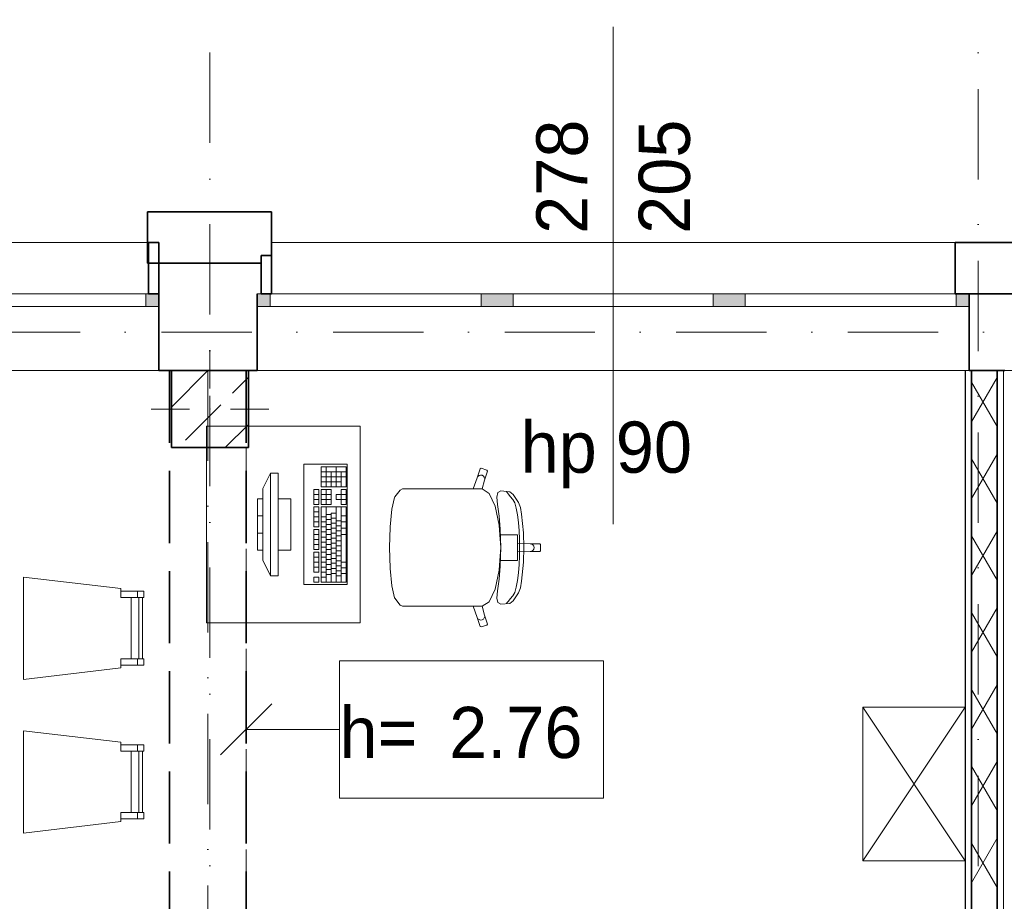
# Model space of a CAD drawing. Header units: millimetres. Extents: x -34676 to 172266, y 39940 to 476087.
# Tile 177 of 256: x 34097 to 37943, y 354719 to 358161. Entities that reach past the tile are written whole.
import ezdxf

# ---------------------------------------------------------------- set-up
doc = ezdxf.new("R2010")
doc.units = ezdxf.units.MM
doc.header["$MEASUREMENT"] = 0
doc.linetypes.add('Krawędzie ukryte', pattern=[3.912222, 2.822222, -1.09])
doc.linetypes.add('Kropki i Kreski', pattern=[6.702778, 3.527778, -1.763889, 0, -1.411111])
for name, color, linetype in [('#podkład', 252, 'Continuous'), ('- A - ocieplenie', 7, 'Continuous'), ('Konstrukcja - Belki', 7, 'Continuous'), ('Konstrukcja - Siatka mod', 7, 'Continuous'), ('Konstrukcja - Stropy', 7, 'Continuous'), ('Konstrukcja - Słupy', 7, 'Continuous'), ('Konstrukcja - Ściany działowe', 7, 'Continuous'), ('Konstrukcja - Ściany nośne wew..P', 7, 'Continuous'), ('Konstrukcja - Ściany zewnętrzne', 7, 'Continuous'), ('Okna Archicada', 7, 'Continuous'), ('Opisy - Etykiety', 7, 'Continuous'), ('Wnętrze - Umeblowanie', 7, 'Continuous'), ('Znaczniki okien Archicada', 7, 'Continuous')]:
    doc.layers.add(name, color=color, linetype=linetype)
doc.styles.add('MtXpl_Arial3', font='txt', dxfattribs={"height": 0.2})
doc.styles.add('STYL_AUTOMATYCZNY_3', font='txt')
doc.styles.add('STYL_AUTOMATYCZNY_6', font='txt')

# ---------------------------------------------------------------- blocks, each defined once
blk = doc.blocks.new('kjghgg')
at = {"layer": '- A - ocieplenie', "color": 252, "linetype": 'Continuous', "lineweight": 35, "ltscale": 100}
for p, q in [((-109305.8, 482698.3), (-109789.1, 482698.3)), ((-109789.1, 482698.3), (-109789.1, 482498.3)), ((-109305.8, 482498.3), (-109305.8, 482698.3)), ((-109785.8, 482578.3), (-109785.8, 482528.3)), ((-109745.8, 482578.3), (-109785.8, 482578.3)), ((-109745.8, 482378.3), (-109745.8, 482578.3)), ((-109305.8, 482578.3), (-109305.8, 482528.3)), ((-109305.8, 482428.3), (-109305.8, 482578.3)), ((-106635.8, 482428.3), (-106635.8, 482578.3)), ((-106395.8, 482578.3), (-106635.8, 482578.3)), ((-109789.1, 482498.3), (-109345.8, 482498.3)), ((-109785.8, 482528.3), (-109785.8, 482378.3)), ((-109345.8, 482528.3), (-109345.8, 482378.3)), ((-109345.8, 482528.3), (-109305.8, 482528.3)), ((-109305.8, 482378.3), (-109305.8, 482428.3)), ((-106635.8, 482378.3), (-106635.8, 482428.3)), ((-109785.8, 482378.3), (-109745.8, 482378.3)), ((-109345.8, 482378.3), (-109305.8, 482378.3)), ((-106635.8, 482378.3), (-106395.8, 482378.3))]:
    blk.add_line(p, q, dxfattribs=at)
at = {"layer": 'Konstrukcja - Belki', "color": 252, "linetype": 'Krawędzie ukryte', "lineweight": 35, "ltscale": 100}
for p, q in [((-109704, 482078.3), (-109704, 479144.3)), ((-109704, 482078.3), (-109404, 482078.3)), ((-109404, 482078.3), (-109404, 479144.3))]:
    blk.add_line(p, q, dxfattribs=at)
at = {"layer": 'Konstrukcja - Belki', "color": 252, "linetype": 'Kropki i Kreski', "lineweight": 13, "ltscale": 100}
blk.add_line((-109554, 482078.3), (-109554, 479144.3), dxfattribs=at)
at = {"layer": 'Konstrukcja - Siatka mod', "color": 252, "linetype": 'Kropki i Kreski', "lineweight": 13, "ltscale": 100}
for p, q in [((-109545.8, 468219.5), (-109545.8, 485184.3)), ((-106545.8, 485189), (-106545.8, 468219.5)), ((-123813.3, 482228.3), (-94368.7, 482228.3))]:
    blk.add_line(p, q, dxfattribs=at)
at = {"layer": 'Konstrukcja - Stropy', "color": 252, "linetype": 'Continuous', "lineweight": 13, "ltscale": 100}
blk.add_line((-94325.8, 482078.3), (-121365.8, 482078.3), dxfattribs=at)
at = {"layer": 'Konstrukcja - Słupy', "color": 252, "linetype": 'Continuous', "lineweight": 0, "ltscale": 100}
for p, q in [((-109545.7, 482008.3), (-109545.7, 482158.3)), ((-109625.7, 481928.3), (-109775.7, 481928.3)), ((-109465.7, 481928.3), (-109315.7, 481928.3)), ((-109545.7, 481848.3), (-109545.7, 481698.3))]:
    blk.add_line(p, q, dxfattribs=at)
at = {"layer": 'Konstrukcja - Słupy', "color": 252, "linetype": 'Continuous', "lineweight": 25}
for p, q in [((-109695.7, 481936.3), (-109553.7, 482078.3)), ((-109457.2, 481991), (-109395.7, 482052.5)), ((-109641.1, 481807.1), (-109503.2, 481945)), ((-109486, 481778.3), (-109395.7, 481868.6))]:
    blk.add_line(p, q, dxfattribs=at)
at = {"layer": 'Konstrukcja - Słupy', "color": 252, "linetype": 'Continuous', "lineweight": 35, "ltscale": 100}
for p, q in [((-109395.7, 482078.3), (-109695.7, 482078.3)), ((-109695.7, 482078.3), (-109695.7, 481778.3)), ((-109395.7, 481778.3), (-109395.7, 482078.3)), ((-109695.7, 481778.3), (-109395.7, 481778.3))]:
    blk.add_line(p, q, dxfattribs=at)
at = {"layer": 'Konstrukcja - Słupy', "color": 252, "linetype": 'Continuous', "lineweight": 0, "ltscale": 100}
blk.add_point((-109545.7, 481928.3), dxfattribs=at)
at = {"layer": 'Konstrukcja - Ściany działowe', "color": 252, "linetype": 'Continuous', "lineweight": 13, "ltscale": 100}
for p, q in [((-106595.8, 482078.3), (-106570.8, 482078.3)), ((-106445.8, 478994.3), (-106445.8, 482078.3))]:
    blk.add_line(p, q, dxfattribs=at)
at = {"layer": 'Konstrukcja - Ściany działowe', "color": 252, "linetype": 'Continuous', "lineweight": 25, "ltscale": 100}
for p, q in [((-106595.8, 482078.3), (-106595.8, 479144.3)), ((-106470.8, 482078.3), (-106445.8, 482078.3))]:
    blk.add_line(p, q, dxfattribs=at)
at = {"layer": 'Konstrukcja - Ściany działowe', "color": 252, "linetype": 'Continuous', "lineweight": 35, "ltscale": 100}
for p, q in [((-106570.8, 482078.3), (-106570.8, 479119.3)), ((-106570.8, 482078.3), (-106470.8, 482078.3)), ((-106470.8, 479119.3), (-106470.8, 482078.3))]:
    blk.add_line(p, q, dxfattribs=at)
at = {"layer": 'Konstrukcja - Ściany działowe', "color": 252, "linetype": 'Continuous', "lineweight": 13}
for p, q in [((-106570.8, 481878.8), (-106470.8, 482052)), ((-106470.8, 481860.2), (-106570.8, 482033.4)), ((-106570.8, 481578.8), (-106470.8, 481752)), ((-106470.8, 481560.2), (-106570.8, 481733.4)), ((-106570.8, 481278.8), (-106470.8, 481452)), ((-106470.8, 481260.2), (-106570.8, 481433.4)), ((-106570.8, 480978.8), (-106470.8, 481152)), ((-106470.8, 480960.2), (-106570.8, 481133.4)), ((-106570.8, 480678.8), (-106470.8, 480852)), ((-106470.8, 480660.2), (-106570.8, 480833.4)), ((-106570.8, 480378.8), (-106470.8, 480552)), ((-106470.8, 480360.2), (-106570.8, 480533.4)), ((-106570.8, 480078.8), (-106470.8, 480252)), ((-106470.8, 480060.2), (-106570.8, 480233.4))]:
    blk.add_line(p, q, dxfattribs=at)
at = {"layer": 'Konstrukcja - Ściany nośne wew..P', "color": 252, "linetype": 'Krawędzie ukryte', "lineweight": 20, "ltscale": 100}
for p, q in [((-109704, 482078.3), (-109704, 479144.3)), ((-109404, 482078.3), (-109704, 482078.3)), ((-109404, 479144.3), (-109404, 482078.3))]:
    blk.add_line(p, q, dxfattribs=at)
at = {"layer": 'Konstrukcja - Ściany zewnętrzne', "color": 252, "linetype": 'Continuous', "lineweight": 13, "ltscale": 100}
for p, q in [((-109345.8, 482498.3), (-109745.8, 482498.3)), ((-109745.8, 482498.3), (-109745.8, 482378.3)), ((-109345.8, 482378.3), (-109345.8, 482498.3))]:
    blk.add_line(p, q, dxfattribs=at)
at = {"layer": 'Konstrukcja - Ściany zewnętrzne', "color": 252, "linetype": 'Continuous', "lineweight": 35, "ltscale": 100}
for p, q in [((-109745.8, 482378.3), (-109745.8, 482328.3)), ((-109360.8, 482378.3), (-109360.8, 482328.3)), ((-106580.8, 482378.3), (-106580.8, 482328.3)), ((-106440.8, 482378.3), (-106580.8, 482378.3)), ((-109745.8, 482328.3), (-109745.8, 482078.3)), ((-109360.8, 482328.3), (-109360.8, 482078.3)), ((-106580.8, 482328.3), (-106580.8, 482078.3)), ((-109745.8, 482078.3), (-109695.7, 482078.3)), ((-109395.7, 482078.3), (-109360.8, 482078.3)), ((-106580.8, 482078.3), (-106440.8, 482078.3))]:
    blk.add_line(p, q, dxfattribs=at)
at = {"layer": 'Okna Archicada', "color": 252, "linetype": 'Continuous', "lineweight": 13, "ltscale": 100}
for p, q in [((-112425.8, 482578.3), (-109785.8, 482578.3)), ((-109305.8, 482578.3), (-106635.8, 482578.3)), ((-109745.8, 482378.3), (-112465.8, 482378.3)), ((-112425.8, 482378.3), (-109785.8, 482378.3)), ((-110620.8, 482378.3), (-109795.8, 482378.3)), ((-109795.8, 482328.3), (-109795.8, 482378.3)), ((-109795.8, 482378.3), (-109745.8, 482378.3)), ((-106580.8, 482378.3), (-109360.8, 482378.3)), ((-109360.8, 482378.3), (-109310.8, 482378.3)), ((-109310.8, 482378.3), (-109310.8, 482328.3)), ((-109310.8, 482378.3), (-108485.8, 482378.3)), ((-109305.8, 482378.3), (-106635.8, 482378.3)), ((-108485.8, 482328.3), (-108485.8, 482378.3)), ((-108485.8, 482378.3), (-108435.8, 482378.3)), ((-108435.8, 482378.3), (-108360.8, 482378.3)), ((-108360.8, 482378.3), (-108360.8, 482328.3)), ((-108360.8, 482378.3), (-107580.8, 482378.3)), ((-107580.8, 482328.3), (-107580.8, 482378.3)), ((-107580.8, 482378.3), (-107505.8, 482378.3)), ((-107505.8, 482378.3), (-107455.8, 482378.3)), ((-107455.8, 482378.3), (-107455.8, 482328.3)), ((-107455.8, 482378.3), (-106630.8, 482378.3)), ((-106630.8, 482328.3), (-106630.8, 482378.3)), ((-106630.8, 482378.3), (-106580.8, 482378.3)), ((-109795.8, 482328.3), (-110620.8, 482328.3)), ((-109745.8, 482328.3), (-109795.8, 482328.3)), ((-109310.8, 482328.3), (-109360.8, 482328.3)), ((-108485.8, 482328.3), (-109310.8, 482328.3)), ((-108435.8, 482328.3), (-108485.8, 482328.3)), ((-108360.8, 482328.3), (-108435.8, 482328.3)), ((-107580.8, 482328.3), (-108360.8, 482328.3)), ((-107505.8, 482328.3), (-107580.8, 482328.3)), ((-107455.8, 482328.3), (-107505.8, 482328.3)), ((-106630.8, 482328.3), (-107455.8, 482328.3)), ((-106580.8, 482328.3), (-106630.8, 482328.3)), ((-109745.8, 482078.3), (-112465.8, 482078.3)), ((-106580.8, 482078.3), (-109360.8, 482078.3))]:
    blk.add_line(p, q, dxfattribs=at)
at = {"layer": 'Okna Archicada', "color": 252, "linetype": 'Continuous', "lineweight": 35, "ltscale": 100}
for p, q in [((-109785.8, 482578.3), (-109785.8, 482528.3)), ((-109305.8, 482428.3), (-109305.8, 482578.3)), ((-106635.8, 482428.3), (-106635.8, 482578.3)), ((-109785.8, 482528.3), (-109785.8, 482378.3)), ((-109305.8, 482378.3), (-109305.8, 482428.3)), ((-106635.8, 482378.3), (-106635.8, 482428.3)), ((-109745.8, 482378.3), (-109745.8, 482328.3)), ((-109745.8, 482378.3), (-109745.8, 482328.3)), ((-109360.8, 482378.3), (-109360.8, 482328.3)), ((-109360.8, 482378.3), (-109360.8, 482328.3)), ((-106580.8, 482378.3), (-106580.8, 482328.3)), ((-106580.8, 482378.3), (-106580.8, 482328.3)), ((-109745.8, 482328.3), (-109745.8, 482078.3)), ((-109360.8, 482328.3), (-109360.8, 482078.3)), ((-106580.8, 482328.3), (-106580.8, 482078.3))]:
    blk.add_line(p, q, dxfattribs=at)
at = {"layer": 'Okna Archicada', "color": 252, "linetype": 'Continuous', "lineweight": 13, "extrusion": (0, 0, -1)}
for points in [[(109745.8, 482328.3), (109795.8, 482378.3), (109795.8, 482328.3)], [(109795.8, 482378.3), (109745.8, 482328.3), (109745.8, 482378.3)], [(109310.8, 482328.3), (109360.8, 482378.3), (109360.8, 482328.3)], [(109360.8, 482378.3), (109310.8, 482328.3), (109310.8, 482378.3)], [(108435.8, 482328.3), (108485.8, 482378.3), (108485.8, 482328.3)], [(108485.8, 482378.3), (108435.8, 482328.3), (108435.8, 482378.3)], [(108360.8, 482328.3), (108435.8, 482378.3), (108435.8, 482328.3)], [(108435.8, 482378.3), (108360.8, 482328.3), (108360.8, 482378.3)], [(107505.8, 482328.3), (107580.8, 482378.3), (107580.8, 482328.3)], [(107580.8, 482378.3), (107505.8, 482328.3), (107505.8, 482378.3)], [(107455.8, 482328.3), (107505.8, 482378.3), (107505.8, 482328.3)], [(107505.8, 482378.3), (107455.8, 482328.3), (107455.8, 482378.3)], [(106580.8, 482328.3), (106630.8, 482378.3), (106630.8, 482328.3)], [(106630.8, 482378.3), (106580.8, 482328.3), (106580.8, 482378.3)]]:
    blk.add_solid(points, dxfattribs=at)
at = {"layer": 'Opisy - Etykiety', "color": 252, "linetype": 'Continuous', "lineweight": 20, "ltscale": 100}
for p, q in [((-108008.4, 480945.7), (-109039.9, 480945.7)), ((-109039.9, 480945.7), (-109039.9, 480409.2)), ((-108008.4, 480409.2), (-108008.4, 480945.7)), ((-109304, 480777.4), (-109504, 480577.4)), ((-109404, 480677.4), (-109039.9, 480677.4)), ((-109039.9, 480409.2), (-108008.4, 480409.2))]:
    blk.add_line(p, q, dxfattribs=at)
at = {"layer": 'Wnętrze - Umeblowanie', "color": 252, "linetype": 'Continuous', "lineweight": 13, "ltscale": 100}
for p, q in [((-109559.4, 481093.2), (-109559.4, 481862)), ((-109559.4, 481862), (-108959.4, 481862)), ((-108959.4, 481862), (-108959.4, 481093.2)), ((-109009.4, 481712.6), (-109179.4, 481712.6)), ((-109179.4, 481712.6), (-109179.4, 481242.6)), ((-109014.2, 481702.8), (-109111.2, 481702.8)), ((-109111.2, 481702.8), (-109111.2, 481624.5)), ((-109091.8, 481624.5), (-109091.8, 481702.8)), ((-109053, 481624.5), (-109053, 481702.8)), ((-109014.2, 481624.5), (-109014.2, 481702.8)), ((-109009.4, 481242.6), (-109009.4, 481712.6)), ((-108501.8, 481660), (-108490.4, 481695.4)), ((-108490.4, 481695.4), (-108486.6, 481697.3)), ((-108486.6, 481697.3), (-108463.8, 481689.8)), ((-108461.9, 481686), (-108473.3, 481650.6)), ((-108463.8, 481689.8), (-108461.9, 481686)), ((-109309.4, 481677.6), (-109339.4, 481617.6)), ((-109279.4, 481677.6), (-109309.4, 481677.6)), ((-109309.4, 481677.6), (-109309.4, 481277.6)), ((-109279.4, 481277.6), (-109279.4, 481677.6)), ((-109014.2, 481683.3), (-109111.2, 481683.3)), ((-109014.2, 481663.7), (-109111.2, 481663.7)), ((-109072.4, 481624.5), (-109072.4, 481683.3)), ((-109033.6, 481624.5), (-109033.6, 481683.3)), ((-108517.4, 481616.6), (-108501.8, 481660)), ((-108501.8, 481660), (-108498.9, 481665.1)), ((-108498.9, 481665.1), (-108494.3, 481668.7)), ((-108494.3, 481668.7), (-108488.7, 481670.3)), ((-108488.7, 481670.3), (-108482.9, 481669.6)), ((-108473.3, 481650.6), (-108483, 481616.5)), ((-108482.9, 481669.6), (-108477.8, 481666.8)), ((-108477.8, 481666.8), (-108474.2, 481662.1)), ((-108474.2, 481662.1), (-108472.6, 481656.5)), ((-108472.6, 481656.5), (-108473.3, 481650.6)), ((-109339.4, 481337.6), (-109339.4, 481617.6)), ((-109120.9, 481614.7), (-109140.3, 481614.7)), ((-109140.3, 481614.7), (-109140.3, 481556)), ((-109120.9, 481556), (-109120.9, 481614.7)), ((-109033.6, 481644.1), (-109111.2, 481644.1)), ((-109111.2, 481624.5), (-109014.2, 481624.5)), ((-109072.4, 481614.7), (-109111.2, 481614.7)), ((-109111.2, 481614.7), (-109111.2, 481556)), ((-109091.8, 481556), (-109091.8, 481614.7)), ((-109072.4, 481556), (-109072.4, 481614.7)), ((-109014.2, 481614.7), (-109033.6, 481614.7)), ((-109033.6, 481614.7), (-109033.6, 481595.1)), ((-109014.2, 481556), (-109014.2, 481614.7)), ((-108823.4, 481585.2), (-108802.3, 481612)), ((-108802.3, 481612), (-108793.7, 481616.6)), ((-108793.7, 481616.6), (-108762.6, 481616.6)), ((-108762.6, 481616.6), (-108726.6, 481616.6)), ((-108726.6, 481616.6), (-108517.4, 481616.6)), ((-108483.2, 481616.6), (-108517.4, 481616.6)), ((-108483.2, 481616.6), (-108483, 481616.5)), ((-108483, 481616.5), (-108455.1, 481599.1)), ((-108421.6, 481602), (-108410, 481608.7)), ((-108410, 481608.7), (-108374, 481605.4)), ((-109339.4, 481577.6), (-109359.4, 481577.6)), ((-109359.4, 481577.6), (-109359.4, 481377.6)), ((-109339.4, 481377.6), (-109339.4, 481577.6)), ((-109229.4, 481577.6), (-109279.4, 481577.6)), ((-109279.4, 481577.6), (-109279.4, 481377.6)), ((-109229.4, 481377.6), (-109229.4, 481577.6)), ((-109120.9, 481595.1), (-109140.3, 481595.1)), ((-109120.9, 481575.5), (-109140.3, 481575.5)), ((-109072.4, 481595.1), (-109111.2, 481595.1)), ((-109072.4, 481575.5), (-109111.2, 481575.5)), ((-109033.6, 481595.1), (-109053, 481595.1)), ((-109053, 481595.1), (-109053, 481575.5)), ((-109053, 481575.5), (-109033.6, 481575.5)), ((-109014.2, 481595.1), (-109033.6, 481595.1)), ((-109033.6, 481575.5), (-109033.6, 481595.1)), ((-109033.6, 481575.5), (-109033.6, 481556)), ((-109014.2, 481575.5), (-109033.6, 481575.5)), ((-108835, 481537.2), (-108824.3, 481583.1)), ((-108824.3, 481583.1), (-108823.4, 481585.2)), ((-108455.1, 481599.1), (-108431.4, 481549.4)), ((-108424.6, 481584.8), (-108421.6, 481602)), ((-108422, 481555.8), (-108424.6, 481584.8)), ((-108384.5, 481602.3), (-108387.1, 481606.1)), ((-108379.4, 481596.1), (-108384.5, 481602.3)), ((-108373.2, 481587), (-108379.4, 481596.1)), ((-108374, 481605.4), (-108360.8, 481594.9)), ((-108363.1, 481575.3), (-108373.2, 481587)), ((-108355.5, 481562.1), (-108363.1, 481575.3)), ((-108360.8, 481594.9), (-108340.7, 481563.8)), ((-109140.3, 481556), (-109120.9, 481556)), ((-109120.9, 481546.2), (-109140.3, 481546.2)), ((-109140.3, 481546.2), (-109140.3, 481467.8)), ((-109120.9, 481467.8), (-109120.9, 481546.2)), ((-109111.2, 481556), (-109072.4, 481556)), ((-109014.2, 481546.2), (-109111.2, 481546.2)), ((-109111.2, 481546.2), (-109111.2, 481252.4)), ((-109091.8, 481252.4), (-109091.8, 481546.2)), ((-109053, 481252.4), (-109053, 481546.2)), ((-109033.6, 481556), (-109014.2, 481556)), ((-109033.6, 481252.4), (-109033.6, 481546.2)), ((-109014.2, 481252.4), (-109014.2, 481546.2)), ((-108842.1, 481468.4), (-108835, 481537.2)), ((-108431.4, 481549.4), (-108415.5, 481475)), ((-108416.2, 481510.5), (-108422, 481555.8)), ((-108349.2, 481541.8), (-108355.5, 481562.1)), ((-108344.2, 481515.8), (-108349.2, 481541.8)), ((-108340.7, 481563.8), (-108333.4, 481543.9)), ((-108333.4, 481543.9), (-108328.6, 481518)), ((-109339.4, 481511), (-109359.4, 481511)), ((-109120.9, 481526.6), (-109140.3, 481526.6)), ((-109120.9, 481507), (-109140.3, 481507)), ((-109091.8, 481507), (-109111.2, 481507)), ((-109072.4, 481516.8), (-109091.8, 481516.8)), ((-109072.4, 481497.2), (-109091.8, 481497.2)), ((-109072.4, 481252.4), (-109072.4, 481521.7)), ((-109053, 481521.7), (-109072.4, 481521.7)), ((-109053, 481502.1), (-109072.4, 481502.1)), ((-109033.6, 481492.3), (-109053, 481492.3)), ((-109014.2, 481511.9), (-109033.6, 481511.9)), ((-108411.6, 481459.6), (-108416.2, 481510.5)), ((-108340.6, 481485.9), (-108344.2, 481515.8)), ((-108328.6, 481518), (-108321.7, 481444.8)), ((-109120.9, 481487.4), (-109140.3, 481487.4)), ((-109140.3, 481467.8), (-109120.9, 481467.8)), ((-109120.9, 481458), (-109140.3, 481458)), ((-109140.3, 481458), (-109140.3, 481379.7)), ((-109120.9, 481379.7), (-109120.9, 481458)), ((-109091.8, 481487.4), (-109111.2, 481487.4)), ((-109091.8, 481467.8), (-109111.2, 481467.8)), ((-109072.4, 481477.6), (-109091.8, 481477.6)), ((-109072.4, 481458), (-109091.8, 481458)), ((-109053, 481482.5), (-109072.4, 481482.5)), ((-109053, 481462.9), (-109072.4, 481462.9)), ((-109033.6, 481472.7), (-109053, 481472.7)), ((-109014.2, 481487.4), (-109033.6, 481487.4)), ((-109014.2, 481462.9), (-109033.6, 481462.9)), ((-108844.7, 481387.3), (-108842.2, 481467.3)), ((-108842.2, 481467.3), (-108842.1, 481468.4)), ((-108415.5, 481475), (-108413.1, 481437.6)), ((-108409.2, 481387.3), (-108411.6, 481459.6)), ((-108338, 481453.4), (-108340.6, 481485.9)), ((-108336.6, 481420), (-108338, 481453.4)), ((-109339.4, 481444.3), (-109359.4, 481444.3)), ((-109120.9, 481438.5), (-109140.3, 481438.5)), ((-109120.9, 481418.9), (-109140.3, 481418.9)), ((-109091.8, 481448.3), (-109111.2, 481448.3)), ((-109091.8, 481428.7), (-109111.2, 481428.7)), ((-109072.4, 481438.5), (-109091.8, 481438.5)), ((-109072.4, 481418.9), (-109091.8, 481418.9)), ((-109053, 481443.4), (-109072.4, 481443.4)), ((-109053, 481423.8), (-109072.4, 481423.8)), ((-109033.6, 481453.2), (-109053, 481453.2)), ((-109033.6, 481433.6), (-109053, 481433.6)), ((-109014.2, 481438.5), (-109033.6, 481438.5)), ((-108413.1, 481437.6), (-108409.9, 481387.3)), ((-108413.1, 481437.6), (-108374.4, 481437.6)), ((-108374.4, 481437.6), (-108344.5, 481437.6)), ((-108344.5, 481437.6), (-108344.5, 481404.2)), ((-108336.1, 481387.3), (-108336.6, 481420)), ((-108321.7, 481444.8), (-108319.5, 481387.3)), ((-109359.4, 481377.6), (-109339.4, 481377.6)), ((-109279.4, 481377.6), (-109229.4, 481377.6)), ((-109120.9, 481399.3), (-109140.3, 481399.3)), ((-109140.3, 481379.7), (-109120.9, 481379.7)), ((-109091.8, 481409.1), (-109111.2, 481409.1)), ((-109091.8, 481389.5), (-109111.2, 481389.5)), ((-109072.4, 481399.3), (-109091.8, 481399.3)), ((-109072.4, 481379.7), (-109091.8, 481379.7)), ((-109053, 481404.2), (-109072.4, 481404.2)), ((-109053, 481384.6), (-109072.4, 481384.6)), ((-109033.6, 481414), (-109053, 481414)), ((-109033.6, 481394.4), (-109053, 481394.4)), ((-108844.7, 481387.3), (-108842.2, 481307.3)), ((-108413.1, 481337), (-108409.9, 481387.3)), ((-108409.2, 481387.3), (-108411.6, 481315)), ((-108344.5, 481404.2), (-108344.5, 481387.3)), ((-108344.5, 481404.2), (-108294.6, 481402.4)), ((-108344.5, 481370.4), (-108344.5, 481387.3)), ((-108336.1, 481387.3), (-108336.6, 481354.6)), ((-108321.7, 481329.8), (-108319.5, 481387.3)), ((-108294.6, 481402.4), (-108288.9, 481401.3)), ((-108294.6, 481402.4), (-108257.7, 481402.4)), ((-108288.9, 481401.3), (-108284, 481398)), ((-108288.9, 481373.4), (-108284, 481376.6)), ((-108284, 481398), (-108280.8, 481393.1)), ((-108284, 481376.6), (-108280.8, 481381.5)), ((-108280.8, 481393.1), (-108279.6, 481387.3)), ((-108280.8, 481381.5), (-108279.6, 481387.3)), ((-108257.7, 481402.4), (-108254.7, 481399.4)), ((-108254.7, 481399.4), (-108254.7, 481387.3)), ((-108254.7, 481375.2), (-108254.7, 481387.3)), ((-109120.9, 481369.9), (-109140.3, 481369.9)), ((-109140.3, 481369.9), (-109140.3, 481291.6)), ((-109120.9, 481350.3), (-109140.3, 481350.3)), ((-109120.9, 481291.6), (-109120.9, 481369.9)), ((-109091.8, 481369.9), (-109111.2, 481369.9)), ((-109091.8, 481350.3), (-109111.2, 481350.3)), ((-109072.4, 481360.1), (-109091.8, 481360.1)), ((-109072.4, 481340.5), (-109091.8, 481340.5)), ((-109053, 481365), (-109072.4, 481365)), ((-109053, 481345.4), (-109072.4, 481345.4)), ((-109033.6, 481374.8), (-109053, 481374.8)), ((-109033.6, 481355.2), (-109053, 481355.2)), ((-108344.5, 481370.4), (-108294.6, 481372.2)), ((-108344.5, 481337), (-108344.5, 481370.4)), ((-108336.6, 481354.6), (-108338, 481321.2)), ((-108294.6, 481372.2), (-108288.9, 481373.4)), ((-108294.6, 481372.2), (-108257.7, 481372.2)), ((-108257.7, 481372.2), (-108254.7, 481375.2)), ((-109309.4, 481277.6), (-109339.4, 481337.6)), ((-109120.9, 481330.8), (-109140.3, 481330.8)), ((-109120.9, 481311.2), (-109140.3, 481311.2)), ((-109091.8, 481330.8), (-109111.2, 481330.8)), ((-109091.8, 481311.2), (-109111.2, 481311.2)), ((-109072.4, 481321), (-109091.8, 481321)), ((-109072.4, 481301.4), (-109091.8, 481301.4)), ((-109053, 481325.9), (-109072.4, 481325.9)), ((-109053, 481306.3), (-109072.4, 481306.3)), ((-109033.6, 481335.7), (-109053, 481335.7)), ((-109033.6, 481316.1), (-109053, 481316.1)), ((-109014.2, 481330.8), (-109033.6, 481330.8)), ((-109014.2, 481308.7), (-109033.6, 481308.7)), ((-108842.2, 481307.3), (-108842.1, 481306.2)), ((-108842.1, 481306.2), (-108835, 481237.5)), ((-108431.4, 481225.2), (-108415.5, 481299.6)), ((-108411.6, 481315), (-108416.2, 481264.1)), ((-108415.5, 481299.6), (-108413.1, 481337)), ((-108413.1, 481337), (-108374.4, 481337)), ((-108374.4, 481337), (-108344.5, 481337)), ((-108338, 481321.2), (-108340.6, 481288.8)), ((-108328.6, 481256.6), (-108321.7, 481329.8)), ((-110273.7, 480872.3), (-110273.7, 481272.3)), ((-110273.7, 481272.3), (-109893.7, 481227.1)), ((-109309.4, 481277.6), (-109279.4, 481277.6)), ((-109140.3, 481291.6), (-109120.9, 481291.6)), ((-109120.9, 481272), (-109140.3, 481272)), ((-109140.3, 481272), (-109140.3, 481252.4)), ((-109120.9, 481252.4), (-109120.9, 481272)), ((-109091.8, 481291.6), (-109111.2, 481291.6)), ((-109091.8, 481272), (-109111.2, 481272)), ((-109072.4, 481281.8), (-109091.8, 481281.8)), ((-109053, 481286.7), (-109072.4, 481286.7)), ((-109033.6, 481296.5), (-109053, 481296.5)), ((-109033.6, 481276.9), (-109053, 481276.9)), ((-109014.2, 481286.7), (-109033.6, 481286.7)), ((-108416.2, 481264.1), (-108422, 481218.8)), ((-108340.6, 481288.8), (-108344.2, 481258.8)), ((-109893.7, 481227.1), (-109893.7, 481192)), ((-109179.4, 481242.6), (-109009.4, 481242.6)), ((-109140.3, 481252.4), (-109120.9, 481252.4)), ((-109111.2, 481252.4), (-109014.2, 481252.4)), ((-108835, 481237.5), (-108824.3, 481191.5)), ((-108455.1, 481175.5), (-108431.4, 481225.2)), ((-108349.2, 481232.8), (-108355.5, 481212.5)), ((-108344.2, 481258.8), (-108349.2, 481232.8)), ((-108340.7, 481210.8), (-108333.4, 481230.7)), ((-108333.4, 481230.7), (-108328.6, 481256.6)), ((-109893.7, 481217), (-109893.7, 481192)), ((-109803.7, 481217), (-109893.7, 481217)), ((-109893.7, 481192), (-109853.7, 481192)), ((-109893.7, 481192), (-109803.7, 481192)), ((-109853.7, 481192), (-109853.7, 480952.6)), ((-109853.7, 480952.6), (-109853.7, 481192)), ((-109853.7, 481192), (-109808.7, 481192)), ((-109828.7, 481217), (-109828.7, 481192)), ((-109823.7, 480952.6), (-109823.7, 481192)), ((-109808.7, 481192), (-109808.7, 480952.6)), ((-109803.7, 481192), (-109803.7, 481217)), ((-108824.3, 481191.5), (-108823.4, 481189.4)), ((-108823.4, 481189.4), (-108802.3, 481162.6)), ((-108422, 481218.8), (-108424.6, 481189.9)), ((-108424.6, 481189.9), (-108421.6, 481172.6)), ((-108373.2, 481187.6), (-108379.4, 481178.5)), ((-108363.1, 481199.3), (-108373.2, 481187.6)), ((-108355.5, 481212.5), (-108363.1, 481199.3)), ((-108360.8, 481179.7), (-108340.7, 481210.8)), ((-108802.3, 481162.6), (-108793.7, 481158)), ((-108793.7, 481158), (-108762.6, 481158)), ((-108762.6, 481158), (-108726.6, 481158)), ((-108726.6, 481158), (-108517.4, 481158)), ((-108483.2, 481158), (-108517.4, 481158)), ((-108517.4, 481158), (-108501.8, 481114.7)), ((-108483.2, 481158), (-108483, 481158.2)), ((-108483, 481158.2), (-108455.1, 481175.5)), ((-108473.3, 481124), (-108483, 481158.2)), ((-108421.6, 481172.6), (-108410, 481165.9)), ((-108410, 481165.9), (-108374, 481169.2)), ((-108384.5, 481172.3), (-108387.1, 481168.5)), ((-108379.4, 481178.5), (-108384.5, 481172.3)), ((-108374, 481169.2), (-108360.8, 481179.7)), ((-108501.8, 481114.7), (-108498.9, 481109.5)), ((-108501.8, 481114.7), (-108490.4, 481079.2)), ((-108498.9, 481109.5), (-108494.3, 481105.9)), ((-108482.9, 481105), (-108477.8, 481107.8)), ((-108477.8, 481107.8), (-108474.2, 481112.5)), ((-108474.2, 481112.5), (-108472.6, 481118.1)), ((-108472.6, 481118.1), (-108473.3, 481124)), ((-108461.9, 481088.6), (-108473.3, 481124)), ((-108959.4, 481093.2), (-109559.4, 481093.2)), ((-108494.3, 481105.9), (-108488.7, 481104.3)), ((-108490.4, 481079.2), (-108486.6, 481077.3)), ((-108488.7, 481104.3), (-108482.9, 481105)), ((-108486.6, 481077.3), (-108463.8, 481084.8)), ((-108463.8, 481084.8), (-108461.9, 481088.6)), ((-109893.7, 480917.6), (-110273.7, 480872.3)), ((-109853.7, 480952.6), (-109893.7, 480952.6)), ((-109893.7, 480952.6), (-109893.7, 480917.6)), ((-109893.7, 480927.6), (-109893.7, 480952.6)), ((-109893.7, 480952.6), (-109803.7, 480952.6)), ((-109803.7, 480927.6), (-109893.7, 480927.6)), ((-109808.7, 480952.6), (-109853.7, 480952.6)), ((-109828.7, 480927.6), (-109828.7, 480952.6)), ((-109803.7, 480952.6), (-109803.7, 480927.6)), ((-106595.8, 480764.5), (-106995.8, 480764.5)), ((-106995.8, 480764.5), (-106995.8, 480164.5)), ((-106595.8, 480164.5), (-106995.8, 480764.5)), ((-106595.8, 480764.5), (-106995.8, 480164.5)), ((-106595.8, 480164.5), (-106595.8, 480764.5)), ((-110273.7, 480272.3), (-110273.7, 480672.3)), ((-110273.7, 480672.3), (-109893.7, 480627.1)), ((-109893.7, 480627.1), (-109893.7, 480592)), ((-109893.7, 480617), (-109893.7, 480592)), ((-109803.7, 480617), (-109893.7, 480617)), ((-109828.7, 480617), (-109828.7, 480592)), ((-109803.7, 480592), (-109803.7, 480617)), ((-109893.7, 480592), (-109853.7, 480592)), ((-109893.7, 480592), (-109803.7, 480592)), ((-109853.7, 480592), (-109853.7, 480352.6)), ((-109853.7, 480352.6), (-109853.7, 480592)), ((-109853.7, 480592), (-109808.7, 480592)), ((-109823.7, 480352.6), (-109823.7, 480592)), ((-109808.7, 480592), (-109808.7, 480352.6)), ((-109853.7, 480352.6), (-109893.7, 480352.6)), ((-109893.7, 480352.6), (-109893.7, 480317.6)), ((-109893.7, 480327.6), (-109893.7, 480352.6)), ((-109893.7, 480352.6), (-109803.7, 480352.6)), ((-109808.7, 480352.6), (-109853.7, 480352.6)), ((-109828.7, 480327.6), (-109828.7, 480352.6)), ((-109803.7, 480352.6), (-109803.7, 480327.6)), ((-109893.7, 480317.6), (-110273.7, 480272.3)), ((-109803.7, 480327.6), (-109893.7, 480327.6)), ((-106995.8, 480164.5), (-106595.8, 480164.5))]:
    blk.add_line(p, q, dxfattribs=at)
at = {"layer": 'Znaczniki okien Archicada', "color": 252, "linetype": 'Continuous', "lineweight": 13, "ltscale": 100}
blk.add_line((-107970.8, 483421.2), (-107970.8, 481478.3), dxfattribs=at)
at = {"layer": 'Opisy - Etykiety', "color": 252, "linetype": 'Continuous', "lineweight": 20}
for s, style, p in [('h=', 'STYL_AUTOMATYCZNY_6', (-109039.9, 480565.5)), ('2.76', 'STYL_AUTOMATYCZNY_3', (-108611.3, 480565.5))]:
    blk.add_text(s, height=200, dxfattribs=dict(at, style=style)).set_placement(p)
at = {"layer": 'Znaczniki okien Archicada', "color": 252, "linetype": 'Continuous', "lineweight": 15, "style": 'MtXpl_Arial3'}
for s, p in [('278', (-108071.2, 482612.5)), ('205', (-107671.2, 482612.5))]:
    blk.add_text(s, height=200, rotation=90, dxfattribs=at).set_placement(p)
blk.add_text('hp 90', height=200, dxfattribs=at).set_placement((-108332.4, 481679.6))

msp = doc.modelspace()

# ---------------------------------------------------------------- block references
at = {"layer": '#podkład'}
msp.add_blockref('kjghgg', (144386, -125287.5), dxfattribs=at)

doc.saveas('drawing.dxf')
